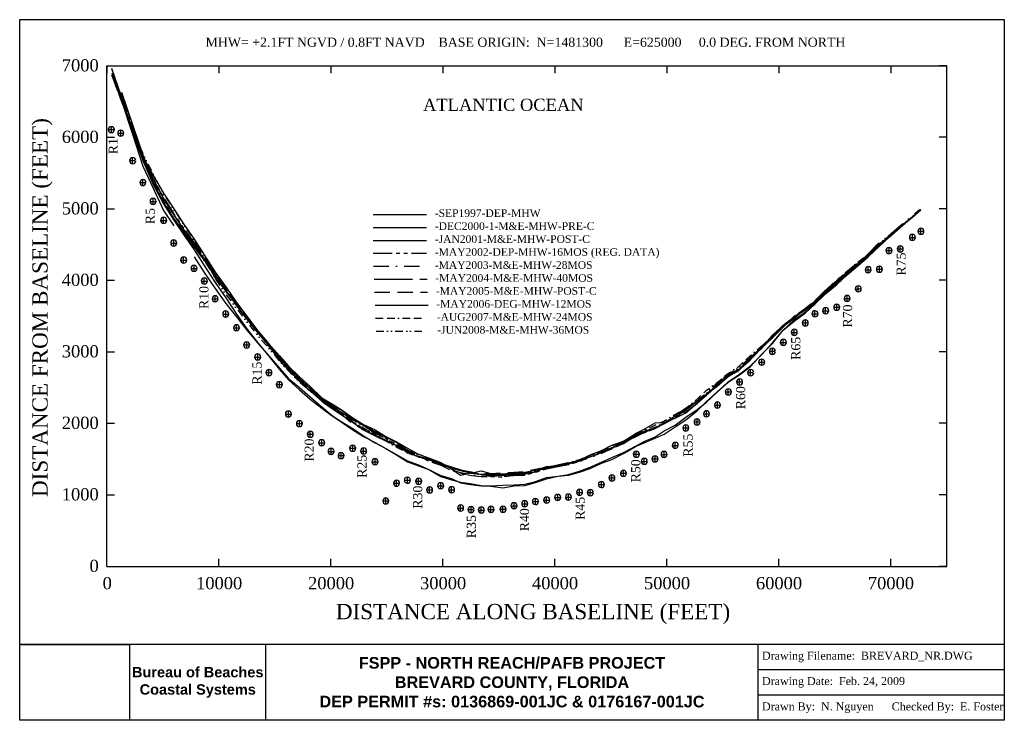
# Model space of a CAD drawing. Extents: x 317 to 16425, y 1574 to 13038.
import ezdxf

# ---------------------------------------------------------------- set-up
doc = ezdxf.new("R2010")
doc.units = 0
doc.header["$LTSCALE"] = 500
doc.header["$MEASUREMENT"] = 0
for name, pattern in [('BORDER2', [0.875, 0.25, -0.125, 0.25, -0.125, 0, -0.125]), ('CENTER', [2, 1.25, -0.25, 0.25, -0.25]), ('DASHDOT', [1, 0.5, -0.25, 0, -0.25]), ('DASHED', [0.75, 0.5, -0.25]), ('DIVIDE2', [0.625, 0.25, -0.125, 0, -0.125, 0, -0.125]), ('PHANTOM2', [1.25, 0.625, -0.125, 0.125, -0.125, 0.125, -0.125])]:
    doc.linetypes.add(name, pattern=pattern)
for name, color, linetype in [('1997-09-DEP-MHW', 7, 'CONTINUOUS'), ('2000-12-M&E-MHW-PRE-C', 1, 'CONTINUOUS'), ('2001-01-M&E-MHW-POST-C', 3, 'CONTINUOUS'), ('2002-05-DEP-MHW-16MOS', 5, 'PHANTOM2'), ('2003-05-M&E-MHW-28MOS', 4, 'DASHDOT'), ('2004-05 M&E MHW 40MOS', 6, 'CENTER'), ('2005-05 M&E MHW POST-C', 30, 'DASHED'), ('2006-05 DEG MHW 12MOS', 5, 'CONTINUOUS'), ('2007-08 M&E MHW 24MOS', 84, 'BORDER2'), ('2008-06 M&E MHW 36MOS', 7, 'DIVIDE2'), ('DEP-MONUMENTS', 7, 'CONTINUOUS'), ('LABELS-GENERAL', 7, 'CONTINUOUS'), ('SIGNATURE', 7, 'CONTINUOUS')]:
    doc.layers.add(name, color=color, linetype=linetype)
doc.styles.get("Standard").update_dxf_attribs({"font": 'TIMES.TTF'})
picture_1 = doc.add_image_def('image1.tif', size_in_pixel=(660, 456))

msp = doc.modelspace()

# ---------------------------------------------------------------- linework, layer by layer
at = {"layer": '1997-09-DEP-MHW', "color": 7, "linetype": 'Continuous', "flags": 128}
for points in [[(1817, 12136), (1970, 11741), (2165, 11164), (2332, 10641), (2500, 10281), (2672, 9917), (2838, 9666)], [(3171, 9155), (3337, 8903), (3515, 8638), (3688, 8396), (3864, 8174), (4031, 7960), (4211, 7746), (4394, 7537), (4565, 7338), (4714, 7165), (4893, 7018), (5070, 6868), (5258, 6705), (5427, 6559), (5576, 6463), (5765, 6351), (5943, 6227), (6130, 6116), (6307, 6023), (6482, 5918), (6659, 5803), (6844, 5736), (7023, 5674), (7205, 5564), (7383, 5507), (7530, 5468), (7694, 5450), (7868, 5417), (8027, 5409), (8223, 5421), (8404, 5425), (8580, 5438), (8755, 5480), (8938, 5548), (9119, 5566), (9295, 5596), (9476, 5648), (9652, 5715), (9834, 5799), (10006, 5875), (10195, 5958), (10405, 6067), (10535, 6138), (10711, 6211), (10860, 6310), (11041, 6403), (11215, 6532), (11399, 6662), (11553, 6777), (11733, 6951), (11910, 7114), (12094, 7235), (12275, 7375), (12456, 7560), (12632, 7749), (12810, 7957), (12989, 8105), (13170, 8243), (13328, 8382), (13502, 8552), (13684, 8706), (13854, 8863), (14035, 9018), (14198, 9158), (14382, 9332), (14539, 9477), (14723, 9635), (14922, 9811), (15061, 9928)]]:
    msp.add_lwpolyline(points, dxfattribs=at)
at = {"layer": '1997-09-DEP-MHW', "flags": 128}
msp.add_lwpolyline([(6100, 9852), (6974, 9852)], dxfattribs=at)
at = {"layer": '2000-12-M&E-MHW-PRE-C', "color": 1, "linetype": 'Continuous', "flags": 128}
msp.add_lwpolyline([(1817, 12239), (1970, 11804), (2165, 11207), (2332, 10734), (2500, 10340), (2672, 10026), (2838, 9755), (2999, 9523), (3171, 9272), (3337, 9016), (3515, 8739), (3688, 8489), (3864, 8218), (4031, 7982), (4211, 7748), (4394, 7534), (4565, 7316), (4714, 7147), (4893, 6984), (5070, 6829), (5258, 6680), (5427, 6555), (5576, 6456), (5765, 6327), (5943, 6217), (6130, 6119), (6307, 6023), (6482, 5924), (6659, 5822), (6844, 5752), (7023, 5675), (7205, 5578), (7383, 5528), (7530, 5458), (7694, 5435), (7868, 5412), (8027, 5405), (8223, 5380), (8404, 5410), (8580, 5416), (8755, 5463), (8938, 5527), (9119, 5569), (9295, 5585), (9476, 5635), (9652, 5694), (9834, 5782), (10006, 5844), (10195, 5938), (10405, 6059), (10535, 6115), (10711, 6192), (10860, 6255), (11041, 6375), (11215, 6492), (11399, 6637), (11553, 6789), (11733, 6954), (11910, 7106), (12094, 7225), (12275, 7364), (12456, 7566), (12632, 7737), (12810, 7956), (12989, 8124), (13170, 8258), (13328, 8384), (13502, 8561), (13684, 8729), (13854, 8867), (14035, 9030), (14198, 9179), (14382, 9350), (14539, 9482), (14723, 9649)], dxfattribs=at)
at = {"layer": '2000-12-M&E-MHW-PRE-C', "flags": 128}
msp.add_lwpolyline([(6100, 9640), (6974, 9640)], dxfattribs=at)
at = {"layer": '2001-01-M&E-MHW-POST-C', "color": 3, "linetype": 'Continuous', "flags": 128}
msp.add_lwpolyline([(1817, 12246), (1970, 11802), (2165, 11223), (2332, 10798), (2500, 10487), (2672, 10199), (2838, 9941), (2999, 9699), (3171, 9447), (3337, 9188), (3515, 8904), (3688, 8667), (3864, 8409), (4031, 8185), (4211, 7949), (4394, 7734), (4565, 7537), (4714, 7366), (4893, 7196), (5070, 7037), (5258, 6852), (5432, 6749), (5576, 6657), (5765, 6524), (5943, 6416), (6130, 6328), (6307, 6219), (6482, 6129), (6659, 6026), (6844, 5930), (7023, 5864), (7205, 5791), (7383, 5687), (7530, 5587), (7691, 5620), (7868, 5655), (8027, 5611), (8223, 5605), (8404, 5624), (8580, 5636), (8755, 5665), (8938, 5727), (9119, 5743), (9295, 5787), (9476, 5833), (9652, 5916), (9834, 5986), (10006, 6076), (10195, 6142), (10405, 6273), (10535, 6338), (10711, 6442), (10860, 6449), (11041, 6520), (11215, 6607), (11399, 6764), (11553, 6895), (11733, 7056), (11910, 7227), (12094, 7327), (12275, 7515), (12456, 7685), (12632, 7865), (12810, 8039), (12989, 8178), (13170, 8305), (13328, 8430), (13502, 8613), (13684, 8732), (13854, 8881), (14035, 9024), (14198, 9162), (14382, 9343), (14539, 9486), (14723, 9650), (14922, 9808), (15061, 9927)], dxfattribs=at)
at = {"layer": '2001-01-M&E-MHW-POST-C', "flags": 128}
msp.add_lwpolyline([(6100, 9427), (6974, 9427)], dxfattribs=at)
at = {"layer": '2002-05-DEP-MHW-16MOS', "linetype": 'PHANTOM2', "flags": 128}
msp.add_lwpolyline([(1970, 11821), (2165, 11253), (2332, 10780), (2500, 10436), (2672, 10126), (2838, 9860), (2999, 9629), (3171, 9379), (3337, 9132), (3515, 8862), (3688, 8623), (3864, 8385), (4031, 8164), (4211, 7911), (4394, 7702), (4565, 7499), (4714, 7326), (4893, 7157), (5070, 6996), (5258, 6845), (5431, 6713), (5576, 6614), (5765, 6505), (5943, 6392), (6130, 6283), (6307, 6188), (6482, 6092), (6659, 5998), (6844, 5895), (7023, 5809), (7205, 5746), (7383, 5661), (7530, 5618), (7710, 5580), (7868, 5563), (8027, 5561), (8223, 5559), (8404, 5585), (8580, 5583), (8755, 5633), (8938, 5688), (9119, 5726), (9295, 5760), (9476, 5811), (9652, 5889), (9834, 5942), (10006, 6018), (10195, 6104), (10405, 6234), (10535, 6277), (10711, 6351), (10860, 6428), (11041, 6524), (11215, 6623), (11399, 6757), (11553, 6891), (11733, 7057), (11910, 7201), (12094, 7316), (12275, 7480), (12456, 7664), (12632, 7834), (12810, 8028), (12989, 8186), (13170, 8291), (13328, 8423), (13502, 8576), (13684, 8772), (13854, 8909), (14035, 9041), (14198, 9177), (14382, 9364), (14539, 9500), (14723, 9652), (14922, 9813), (15061, 9930)], dxfattribs=at)
at = {"layer": '2002-05-DEP-MHW-16MOS', "flags": 128}
msp.add_lwpolyline([(6100, 9215), (6974, 9215)], dxfattribs=at)
at = {"layer": '2003-05-M&E-MHW-28MOS', "color": 4, "linetype": 'DASHDOT', "flags": 128}
msp.add_lwpolyline([(1970, 11845), (2164, 11276), (2331, 10807), (2499, 10428), (2670, 10116), (2836, 9851), (2997, 9610), (3169, 9367), (3335, 9114), (3512, 8848), (3684, 8600), (3860, 8363), (4027, 8146), (4207, 7918), (4389, 7703), (4560, 7511), (4709, 7334), (4888, 7156), (5064, 7001), (5252, 6848), (5425, 6715), (5570, 6618), (5758, 6499), (5936, 6392), (6123, 6278), (6300, 6187), (6474, 6088), (6651, 6002), (6836, 5916), (7015, 5855), (7196, 5772), (7373, 5680), (7521, 5628), (7700, 5599), (7857, 5566), (8017, 5574), (8212, 5566), (8393, 5579), (8569, 5599), (8743, 5645), (8926, 5702), (9107, 5727), (9282, 5758), (9463, 5813), (9639, 5870), (9821, 5936), (9993, 6018), (10181, 6114), (10391, 6218), (10521, 6275), (10696, 6350), (10845, 6432), (11026, 6540), (11200, 6649), (11383, 6782), (11537, 6901), (11716, 7041), (11893, 7192), (12076, 7294), (12257, 7484), (12438, 7659), (12614, 7832), (12792, 8022), (12970, 8170), (13150, 8302), (13308, 8426), (13482, 8592), (13664, 8762), (13834, 8907), (14015, 9058), (14177, 9184), (14361, 9375), (14518, 9488), (14701, 9648), (14900, 9815), (15038, 9932)], dxfattribs=at)
at = {"layer": '2003-05-M&E-MHW-28MOS', "flags": 128}
msp.add_lwpolyline([(6108, 9003), (6974, 9003)], dxfattribs=at)
at = {"layer": '2004-05 M&E MHW 40MOS', "color": 6, "linetype": 'Continuous', "flags": 128}
msp.add_lwpolyline([(1981, 11854), (2175, 11291), (2342, 10793), (2510, 10404), (2681, 10089), (2847, 9833), (3008, 9586), (3180, 9339), (3346, 9096), (3523, 8838), (3695, 8594), (3871, 8351), (4038, 8141), (4218, 7920), (4400, 7686), (4571, 7494), (4720, 7347), (4899, 7162), (5075, 7002), (5263, 6841), (5436, 6719), (5581, 6648), (5769, 6510), (5947, 6396), (6134, 6298), (6311, 6206), (6485, 6121), (6662, 5996), (6847, 5927), (7026, 5859), (7207, 5777), (7384, 5723), (7532, 5670), (7702, 5639), (7868, 5596), (8028, 5587), (8223, 5578), (8404, 5598), (8580, 5607), (8754, 5638), (8937, 5717), (9118, 5733), (9293, 5783), (9474, 5824), (9650, 5886), (9832, 5962), (10004, 6038), (10192, 6113), (10402, 6252), (10532, 6295), (10707, 6365), (10856, 6424), (11037, 6555), (11211, 6680), (11394, 6798), (11548, 6906), (11727, 7066), (11904, 7210), (12087, 7315), (12268, 7466), (12449, 7689), (12625, 7853), (12803, 8017), (12981, 8149), (13161, 8300), (13319, 8413), (13493, 8605), (13675, 8749), (13845, 8890), (14026, 9028), (14188, 9198), (14372, 9345), (14529, 9486), (14712, 9632), (14911, 9805), (15049, 9922)], dxfattribs=at)
at = {"layer": '2004-05 M&E MHW 40MOS', "flags": 128}
msp.add_lwpolyline([(6116, 8791), (6982, 8791)], dxfattribs=at)
at = {"layer": '2005-05 M&E MHW POST-C', "flags": 128}
for points in [[(1827, 12123), (1981, 11704), (2175, 11156), (2342, 10708), (2510, 10347), (2681, 10028), (2847, 9762), (3008, 9584), (3180, 9385), (3346, 9130), (3523, 8855), (3695, 8634), (3871, 8391), (4038, 8149), (4218, 7921), (4400, 7726), (4571, 7508), (4720, 7317), (4899, 7115), (5075, 6957), (5263, 6819), (5435, 6691), (5581, 6583), (5769, 6423), (5947, 6325), (6134, 6233), (6311, 6156), (6485, 6077), (6662, 5976), (6847, 5896), (7026, 5848), (7207, 5789), (7384, 5700), (7532, 5664), (7702, 5622), (7868, 5615), (8028, 5610), (8223, 5628), (8404, 5632), (8580, 5646), (8754, 5684), (8937, 5719), (9118, 5754), (9293, 5791), (9474, 5836), (9650, 5890), (9832, 5968), (10004, 6036), (10192, 6139), (10402, 6245), (10532, 6305), (10707, 6363), (10856, 6433), (11037, 6538), (11211, 6646), (11394, 6790), (11548, 6908), (11727, 7084), (11904, 7223), (12087, 7322), (12268, 7511), (12449, 7675), (12625, 7869), (12803, 8030), (12981, 8159), (13161, 8283), (13319, 8414), (13493, 8591), (13675, 8735), (13845, 8876), (14026, 9040), (14188, 9184), (14372, 9359), (14529, 9499), (14712, 9651), (14911, 9803), (15049, 9921)], [(6124, 8578), (6990, 8578)]]:
    msp.add_lwpolyline(points, dxfattribs=at)
at = {"layer": '2006-05 DEG MHW 12MOS', "flags": 128}
for points in [[(1828, 12154), (1982, 11705), (2176, 11186), (2343, 10727), (2511, 10350), (2682, 10024), (2848, 9765), (3009, 9544), (3181, 9307), (3347, 9086), (3524, 8814), (3696, 8588), (3872, 8354), (4039, 8126), (4219, 7911), (4401, 7699), (4572, 7458), (4721, 7298), (4900, 7123), (5076, 6959), (5264, 6791), (5417, 6683), (5582, 6573), (5770, 6446), (5948, 6322), (6135, 6226), (6312, 6144), (6486, 6068), (6663, 5961), (6848, 5885), (7027, 5829), (7208, 5765), (7385, 5693), (7533, 5660), (7703, 5619), (7869, 5604), (8029, 5603), (8224, 5590), (8405, 5595), (8581, 5631), (8755, 5668), (8938, 5705), (9119, 5728), (9294, 5770), (9475, 5828), (9651, 5886), (9833, 5956), (10005, 6029), (10193, 6126), (10403, 6218), (10533, 6283), (10708, 6365), (10857, 6424), (11038, 6525), (11212, 6663), (11395, 6784), (11549, 6906), (11728, 7043), (11905, 7202), (12088, 7315), (12269, 7485), (12450, 7660), (12626, 7826), (12804, 8003), (12982, 8172), (13162, 8285), (13320, 8401), (13494, 8579), (13676, 8721), (13846, 8886), (14027, 9045), (14189, 9173), (14373, 9356), (14530, 9484), (14713, 9645), (14912, 9806), (15050, 9928)], [(6132, 8366), (6998, 8366)]]:
    msp.add_lwpolyline(points, dxfattribs=at)
at = {"layer": '2007-08 M&E MHW 24MOS', "flags": 128}
for points in [[(1826, 12170), (1980, 11700), (2174, 11200), (2344, 10754), (2509, 10371), (2680, 10044), (2846, 9778), (3007, 9527), (3179, 9306), (3345, 9083), (3522, 8804), (3694, 8587), (3870, 8351), (4037, 8125), (4217, 7907), (4401, 7686), (4571, 7465), (4719, 7288), (4898, 7114), (5074, 6964), (5262, 6813), (5415, 6701), (5580, 6590), (5768, 6459), (5946, 6350), (6133, 6246), (6310, 6139), (6484, 6043), (6661, 5951), (6846, 5886), (7025, 5837), (7206, 5765), (7384, 5703), (7531, 5664), (7701, 5633), (7867, 5600), (8025, 5608), (8222, 5609), (8403, 5609), (8579, 5628), (8753, 5665), (8936, 5720), (9117, 5751), (9290, 5788), (9473, 5841), (9649, 5914), (9831, 5977), (10003, 6068), (10188, 6111), (10401, 6253), (10531, 6320), (10706, 6403), (10855, 6471), (11036, 6577), (11210, 6678), (11393, 6823), (11547, 6969), (11726, 7102), (11903, 7246), (12086, 7371), (12267, 7536), (12448, 7692), (12624, 7839), (12802, 8028), (12980, 8175), (13160, 8305), (13318, 8425), (13492, 8595), (13673, 8764), (13842, 8908), (14026, 9071), (14187, 9195), (14370, 9352), (14528, 9493), (14711, 9645), (14910, 9804), (15048, 9929)], [(6140, 8154), (7006, 8154)]]:
    msp.add_lwpolyline(points, dxfattribs=at)
at = {"layer": '2008-06 M&E MHW 36MOS', "flags": 128}
for points in [[(1826, 12127), (1980, 11716), (2174, 11221), (2344, 10822), (2509, 10494), (2680, 10174), (2846, 9919), (3007, 9678), (3179, 9411), (3345, 9125), (3522, 8796), (3694, 8537), (3870, 8311), (4037, 8086), (4217, 7863), (4401, 7654), (4571, 7446), (4719, 7285), (4898, 7112), (5074, 6958), (5262, 6813), (5415, 6709), (5580, 6591), (5768, 6464), (5946, 6352), (6133, 6253), (6310, 6148), (6484, 6062), (6661, 5965), (6846, 5881), (7025, 5838), (7206, 5781), (7384, 5704), (7531, 5662), (7701, 5624), (7867, 5594), (8025, 5594), (8222, 5609), (8403, 5602), (8579, 5613), (8753, 5647), (8936, 5706), (9117, 5730), (9290, 5760), (9473, 5823), (9649, 5886), (9831, 5960), (10003, 6025), (10188, 6117), (10401, 6226), (10531, 6289), (10706, 6370), (10855, 6442), (11036, 6543), (11210, 6673), (11393, 6804), (11547, 6924), (11726, 7096), (11903, 7240), (12086, 7344), (12267, 7518), (12448, 7653), (12624, 7846), (12802, 8025), (12980, 8170), (13160, 8301), (13318, 8429), (13492, 8606), (13673, 8759), (13842, 8898), (14026, 9049), (14187, 9188), (14370, 9361), (14528, 9497), (14711, 9645), (14910, 9806), (15048, 9929)], [(6148, 7942), (7014, 7942)]]:
    msp.add_lwpolyline(points, dxfattribs=at)
at = {"layer": 'DEP-MONUMENTS', "color": 1, "linetype": 'Continuous'}
for p, q in [((1817, 11200), (1817, 11280)), ((1777, 11240), (1857, 11240)), ((1930, 11181), (2010, 11181)), ((1970, 11141), (1970, 11221)), ((2125, 10731), (2205, 10731)), ((2165, 10691), (2165, 10771)), ((2292, 10372), (2372, 10372)), ((2332, 10332), (2332, 10412)), ((2460, 10064), (2540, 10064)), ((2500, 10024), (2500, 10104)), ((2632, 9754), (2712, 9754)), ((2672, 9714), (2672, 9794)), ((14922, 9436), (14922, 9516)), ((15021, 9576), (15101, 9576)), ((15061, 9536), (15061, 9616)), ((2798, 9383), (2878, 9383)), ((2838, 9343), (2838, 9423)), ((14882, 9476), (14962, 9476)), ((14499, 9260), (14579, 9260)), ((14539, 9220), (14539, 9300)), ((14683, 9286), (14763, 9286)), ((14723, 9246), (14723, 9326)), ((2959, 9104), (3039, 9104)), ((2999, 9064), (2999, 9144)), ((3131, 8969), (3211, 8969)), ((3171, 8929), (3171, 9009)), ((14158, 8947), (14238, 8947)), ((14198, 8907), (14198, 8987)), ((14342, 8954), (14422, 8954)), ((14382, 8914), (14382, 8994)), ((3297, 8762), (3377, 8762)), ((3337, 8722), (3337, 8802)), ((13995, 8634), (14075, 8634)), ((14035, 8594), (14035, 8674)), ((3475, 8471), (3555, 8471)), ((3515, 8431), (3515, 8511)), ((13814, 8477), (13894, 8477)), ((13854, 8437), (13854, 8517)), ((3648, 8222), (3728, 8222)), ((3688, 8182), (3688, 8262)), ((13288, 8225), (13368, 8225)), ((13328, 8185), (13328, 8265)), ((13462, 8276), (13542, 8276)), ((13502, 8236), (13502, 8316)), ((13644, 8333), (13724, 8333)), ((13684, 8293), (13684, 8373)), ((13130, 8075), (13210, 8075)), ((13170, 8035), (13170, 8115)), ((3824, 7997), (3904, 7997)), ((3864, 7957), (3864, 8037)), ((12949, 7922), (13029, 7922)), ((12989, 7882), (12989, 7962)), ((4031, 7676), (4031, 7756)), ((12770, 7758), (12850, 7758)), ((12810, 7718), (12810, 7798)), ((3991, 7716), (4071, 7716)), ((12592, 7612), (12672, 7612)), ((12632, 7572), (12632, 7652)), ((4171, 7518), (4251, 7518)), ((4211, 7478), (4211, 7558)), ((12416, 7434), (12496, 7434)), ((12456, 7394), (12456, 7474)), ((4354, 7263), (4434, 7263)), ((4394, 7223), (4394, 7303)), ((12235, 7263), (12315, 7263)), ((12275, 7223), (12275, 7303)), ((4565, 7027), (4565, 7107)), ((12054, 7111), (12134, 7111)), ((12094, 7071), (12094, 7151)), ((4525, 7067), (4605, 7067)), ((11870, 6948), (11950, 6948)), ((11910, 6908), (11910, 6988)), ((11733, 6693), (11733, 6773)), ((4714, 6545), (4714, 6625)), ((11553, 6549), (11553, 6629)), ((11693, 6733), (11773, 6733)), ((4674, 6585), (4754, 6585)), ((4893, 6389), (4893, 6469)), ((11359, 6455), (11439, 6455)), ((11399, 6415), (11399, 6495)), ((11513, 6589), (11593, 6589)), ((4853, 6429), (4933, 6429)), ((5070, 6215), (5070, 6295)), ((11175, 6359), (11255, 6359)), ((11215, 6319), (11215, 6399)), ((5030, 6255), (5110, 6255)), ((5258, 6075), (5258, 6155)), ((5218, 6115), (5298, 6115)), ((5371, 5975), (5451, 5975)), ((5411, 5935), (5411, 6015)), ((5725, 6026), (5805, 6026)), ((5765, 5986), (5765, 6066)), ((5903, 5979), (5983, 5979)), ((5943, 5939), (5943, 6019)), ((10405, 5887), (10405, 5967)), ((10860, 5884), (10860, 5964)), ((11001, 6071), (11081, 6071)), ((11041, 6031), (11041, 6111)), ((5536, 5906), (5616, 5906)), ((5576, 5866), (5576, 5946)), ((6090, 5805), (6170, 5805)), ((6130, 5765), (6130, 5845)), ((10365, 5927), (10445, 5927)), ((10495, 5810), (10575, 5810)), ((10535, 5770), (10535, 5850)), ((10671, 5851), (10751, 5851)), ((10711, 5811), (10711, 5891)), ((10820, 5924), (10900, 5924)), ((10195, 5576), (10195, 5656)), ((6482, 5413), (6482, 5493)), ((6619, 5503), (6699, 5503)), ((6659, 5463), (6659, 5543)), ((6804, 5486), (6884, 5486)), ((6844, 5446), (6844, 5526)), ((9966, 5539), (10046, 5539)), ((10006, 5499), (10006, 5579)), ((10155, 5616), (10235, 5616)), ((6442, 5453), (6522, 5453)), ((6983, 5344), (7063, 5344)), ((7023, 5304), (7023, 5384)), ((7165, 5412), (7245, 5412)), ((7205, 5372), (7205, 5452)), ((7343, 5346), (7423, 5346)), ((7383, 5306), (7383, 5386)), ((9476, 5264), (9476, 5344)), ((9652, 5259), (9652, 5339)), ((9794, 5432), (9874, 5432)), ((9834, 5392), (9834, 5472)), ((6267, 5164), (6347, 5164)), ((6307, 5124), (6307, 5204)), ((8580, 5077), (8580, 5157)), ((8755, 5114), (8755, 5194)), ((8898, 5177), (8978, 5177)), ((8938, 5137), (8938, 5217)), ((9079, 5221), (9159, 5221)), ((9119, 5181), (9119, 5261)), ((9255, 5226), (9335, 5226)), ((9295, 5186), (9295, 5266)), ((9436, 5304), (9516, 5304)), ((9612, 5299), (9692, 5299)), ((7490, 5047), (7570, 5047)), ((7530, 5007), (7530, 5087)), ((7661, 5021), (7741, 5021)), ((7701, 4981), (7701, 5061)), ((7828, 5015), (7908, 5015)), ((7868, 4975), (7868, 5055)), ((7987, 5026), (8067, 5026)), ((8027, 4986), (8027, 5066)), ((8183, 5027), (8263, 5027)), ((8223, 4987), (8223, 5067)), ((8364, 5085), (8444, 5085)), ((8404, 5045), (8404, 5125)), ((8540, 5117), (8620, 5117)), ((8715, 5154), (8795, 5154))]:
    msp.add_line(p, q, dxfattribs=at)
at = {"layer": 'DEP-MONUMENTS', "color": 7, "linetype": 'Continuous'}
for centre in [(1817, 11240), (1970, 11181), (2165, 10731), (2332, 10372), (2500, 10064), (2672, 9754), (14922, 9476), (15061, 9576), (2838, 9383), (14539, 9260), (14723, 9286), (2999, 9104), (3171, 8969), (14198, 8947), (14382, 8954), (3337, 8762), (14035, 8634), (3515, 8471), (13684, 8333), (13854, 8477), (3688, 8222), (13328, 8225), (13502, 8276), (13170, 8075), (3864, 7997), (12989, 7922), (4031, 7716), (12810, 7758), (12632, 7612), (4211, 7518), (12456, 7434), (4394, 7263), (12275, 7263), (4565, 7067), (12094, 7111), (11910, 6948), (11733, 6733), (4714, 6585), (11553, 6589), (4893, 6429), (11399, 6455), (5070, 6255), (11215, 6359), (5258, 6115), (11041, 6071), (5411, 5975), (5765, 6026), (5943, 5979), (10405, 5927), (10860, 5924), (5576, 5906), (6130, 5805), (10535, 5810), (10711, 5851), (10195, 5616), (6482, 5453), (6659, 5503), (6844, 5486), (9834, 5432), (10006, 5539), (7023, 5344), (7205, 5412), (7383, 5346), (9476, 5304), (9652, 5299), (6307, 5164), (8580, 5117), (8755, 5154), (8938, 5177), (9119, 5221), (9295, 5226), (7530, 5047), (7701, 5021), (7868, 5015), (8027, 5026), (8223, 5027), (8404, 5085)]:
    msp.add_arc(centre, 50, 0, 359, dxfattribs=at)
at = {"layer": 'LABELS-GENERAL', "color": 7, "linetype": 'Continuous'}
for p, q in [((1745, 12283), (15483, 12283)), ((1745, 4093), (1745, 12283)), ((1745, 12283), (1869, 12283)), ((1745, 12283), (1745, 12160)), ((3576, 12283), (3576, 12160)), ((5408, 12283), (5408, 12160)), ((7240, 12283), (7240, 12160)), ((9071, 12283), (9071, 12160)), ((10903, 12283), (10903, 12160)), ((12735, 12283), (12735, 12160)), ((14566, 12283), (14566, 12160)), ((15483, 12283), (15359, 12283)), ((15483, 4093), (15483, 12283)), ((1745, 11113), (1869, 11113)), ((15483, 11113), (15359, 11113)), ((1745, 9943), (1869, 9943)), ((15483, 9943), (15359, 9943)), ((1745, 8773), (1869, 8773)), ((15483, 8773), (15359, 8773)), ((1745, 7604), (1869, 7604)), ((15483, 7604), (15359, 7604)), ((1745, 6434), (1869, 6434)), ((15483, 6434), (15359, 6434)), ((1745, 5264), (1869, 5264)), ((15483, 5264), (15359, 5264)), ((1745, 4093), (1745, 4216)), ((3576, 4093), (3576, 4216)), ((5408, 4093), (5408, 4216)), ((7240, 4093), (7240, 4216)), ((9071, 4093), (9071, 4216)), ((10903, 4093), (10903, 4216)), ((12735, 4093), (12735, 4216)), ((14566, 4093), (14566, 4216)), ((1745, 4093), (15483, 4093)), ((1745, 4093), (1869, 4093)), ((15483, 4093), (15359, 4093))]:
    msp.add_line(p, q, dxfattribs=at)
at = {"layer": 'SIGNATURE', "color": 7, "linetype": 'Continuous'}
for p, q in [((317, 2819), (16425, 2819)), ((4344, 1574), (4344, 2819)), ((12398, 1989), (12398, 2819)), ((12398, 2404), (16425, 2404)), ((12398, 1574), (12398, 1989)), ((12398, 1989), (16425, 1989))]:
    msp.add_line(p, q, dxfattribs=at)
msp.add_lwpolyline([(317, 1574), (317, 13038), (16425, 13038), (16425, 1574)], close=True, dxfattribs=at)

# ---------------------------------------------------------------- texts
at = {"layer": '1997-09-DEP-MHW'}
msp.add_text('-SEP1997-DEP-MHW', height=125, dxfattribs=at).set_placement((7108, 9810))
at = {"layer": '2000-12-M&E-MHW-PRE-C'}
msp.add_text('-DEC2000-1-M&E-MHW-PRE-C', height=125, dxfattribs=at).set_placement((7108, 9598))
at = {"layer": '2001-01-M&E-MHW-POST-C'}
msp.add_text('-JAN2001-M&E-MHW-POST-C', height=125, dxfattribs=at).set_placement((7108, 9386))
at = {"layer": '2002-05-DEP-MHW-16MOS'}
msp.add_text('-MAY2002-DEP-MHW-16MOS (REG. DATA)', height=125, dxfattribs=at).set_placement((7108, 9174))
at = {"layer": '2003-05-M&E-MHW-28MOS'}
msp.add_text('-MAY2003-M&E-MHW-28MOS', height=125, dxfattribs=at).set_placement((7108, 8961))
at = {"layer": '2004-05 M&E MHW 40MOS'}
msp.add_text('-MAY2004-M&E-MHW-40MOS', height=125, dxfattribs=at).set_placement((7116, 8749))
at = {"layer": '2005-05 M&E MHW POST-C'}
msp.add_text('-MAY2005-M&E-MHW-POST-C', height=125, dxfattribs=at).set_placement((7124, 8537))
at = {"layer": '2006-05 DEG MHW 12MOS'}
msp.add_text('-MAY2006-DEG-MHW-12MOS', height=125, dxfattribs=at).set_placement((7132, 8325))
at = {"layer": '2007-08 M&E MHW 24MOS'}
msp.add_text('-AUG2007-M&E-MHW-24MOS', height=125, dxfattribs=at).set_placement((7140, 8112))
at = {"layer": '2008-06 M&E MHW 36MOS'}
msp.add_text('-JUN2008-M&E-MHW-36MOS', height=125, dxfattribs=at).set_placement((7148, 7900))
at = {"layer": 'DEP-MONUMENTS', "color": 7, "linetype": 'Continuous'}
for s, p in [('R1', (1921, 10835)), ('R5', (2527, 9692)), ('R75', (14812, 8850)), ('R10', (3405, 8303)), ('R70', (13936, 8000)), ('R65', (13088, 7472)), ('R15', (4274, 7065)), ('R60', (12186, 6663)), ('R20', (5129, 5806)), ('R55', (11326, 5887)), ('R25', (5992, 5541)), ('R50', (10470, 5467)), ('R30', (6902, 5036)), ('R45', (9560, 4853)), ('R40', (8650, 4666)), ('R35', (7781, 4554))]:
    msp.add_text(s, height=150, rotation=90, dxfattribs=at).set_placement(p)
at = {"layer": 'LABELS-GENERAL', "color": 7, "linetype": 'Continuous'}
for s, height, p in [('MHW= +2.1FT NGVD / 0.8FT NAVD    BASE ORIGIN:  N=1481300      E=625000     0.0 DEG. FROM NORTH', 150, (3358, 12594)), ('7000', 200, (1006, 12191)), ('ATLANTIC OCEAN', 200, (6916, 11545)), ('6000', 200, (1006, 11021)), ('5000', 200, (1006, 9851)), ('4000', 200, (1006, 8681)), ('3000', 200, (1006, 7512)), ('2000', 200, (1006, 6342)), ('1000', 200, (1006, 5172)), ('      0', 200, (1006, 4001)), ('    0', 200, (1372, 3718)), ('10000', 200, (3203, 3718)), ('20000', 200, (5035, 3718)), ('30000', 200, (6867, 3718)), ('40000', 200, (8698, 3718)), ('50000', 200, (10530, 3718)), ('60000', 200, (12362, 3718)), ('70000', 200, (14193, 3718)), ('DISTANCE ALONG BASELINE (FEET)', 250, (5490, 3228))]:
    msp.add_text(s, height=height, dxfattribs=at).set_placement(p)
msp.add_text('DISTANCE FROM BASELINE (FEET)', height=250, rotation=90, dxfattribs=at).set_placement((774, 5228))
at = {"layer": 'SIGNATURE', "color": 7, "linetype": 'Continuous'}
for s, insert, char_height, width, attachment_point in [('{\\fArial|b1|i0|c0|p34;FSPP - NORTH REACH/PAFB PROJECT\\PBREVARD COUNTY, FLORIDA\\PDEP PERMIT #s: 0136869-001JC & 0176167-001JC}', (8371, 2196), 190, 8053.94, 5), ('Drawing Filename:  BREVARD_NR.DWG', (12461, 2610), 130, 4026.97, 4), ('{\\FARIALBD.TTF;Bureau of Beaches Coastal Systems}', (3230, 2195), 170, 2228.32, 5), ('Drawing Date:  Feb. 24, 2009', (12461, 2195), 130, 4026.97, 4), ('Drawn By:  N. Nguyen      Checked By:  E. Foster', (12461, 1780), 130, 4026.97, 4)]:
    msp.add_mtext(s, dxfattribs=dict(at, insert=insert, char_height=char_height, width=width, attachment_point=attachment_point))

# ---------------------------------------------------------------- pictures from other files: only their frames are drawn
image = msp.add_image(picture_1, insert=(317, 1574), size_in_units=(1799, 1243), dxfattribs=at)
image.dxf.flags = 7

doc.saveas('drawing.dxf')
